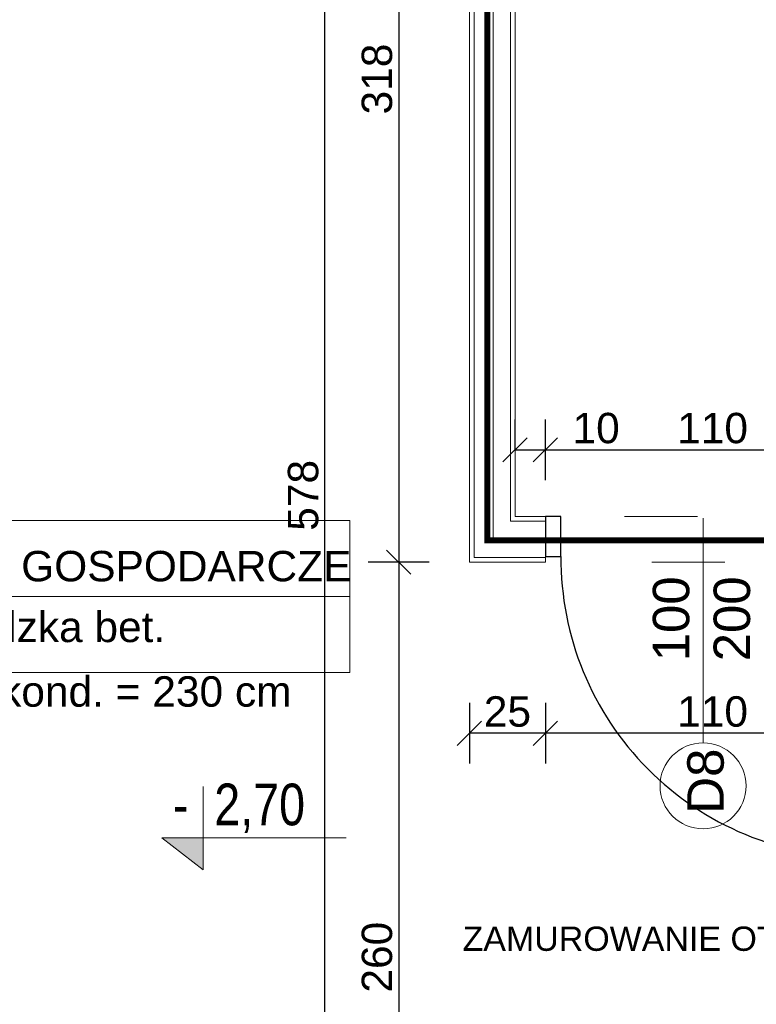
# Model space of a CAD drawing. Header units: millimetres. Extents: x -2720 to 125583, y -8970 to 34912.
# Tile 16 of 105: x 9245 to 9487, y 18570 to 18894. Entities that reach past the tile are written whole.
import ezdxf
from ezdxf import colors
from ezdxf.entities.mleader import LeaderData, LeaderLine
from ezdxf.enums import TextEntityAlignment as Align
from ezdxf.math import Vec2, Vec3

# ---------------------------------------------------------------- set-up
doc = ezdxf.new("R2010")
doc.units = ezdxf.units.MM
doc.linetypes.add('ACAD_ISO02W100', pattern=[15, 12, -3])
doc.linetypes.add('ACAD_ISO03W100', pattern=[30, 12, -18])
for name, color, linetype, lineweight, true_color in [('A_DZIAŁOWA_PROJEKTOWANE', 7, 'Continuous', 18, 0x007cb0), ('A_IZOLEACJA TERMI_PROJEKTOWANA', 7, 'Continuous', 15, 0x0089b6), ('A_PPOŻ', 1, 'ACAD_ISO02W100', 30, 0xff0000)]:
    doc.layers.add(name, color=color, linetype=linetype, lineweight=lineweight, true_color=true_color)
doc.layers.add('A_NIEWIDOCZNE  POMOCNICZE', color=252, linetype='ACAD_ISO03W100', lineweight=5, plot=False)
doc.layers.add('A_OPISY', color=40, linetype='Continuous', lineweight=9)
doc.layers.add('A_WYMIAROWANIE', color=7, linetype='Continuous', lineweight=9)
doc.styles.add('APLUS', font='arial.ttf', dxfattribs={"width": 0.6})
doc.styles.add('ARIAL', font='arial.ttf')
doc.styles.get("Standard").update_dxf_attribs({"font": 'arial.ttf'})
doc.linetypes.add('BATTING', pattern='A,0.0001,-0.1,[134,ltypeshp.shx,S=0.1,R=0,X=-0.1,Y=0],-0.2,[134,ltypeshp.shx,S=0.1,R=180,X=0.1,Y=0],-0.1', length=0.4001)
doc.dimstyles.new('1 do 100', dxfattribs={"dimtxt": 10, "dimasz": 8, "dimexe": 10, "dimexo": 10, "dimgap": 2, "dimtad": 1, "dimdec": 0, "dimtxsty": 'Standard', "dimblk": 'OBLIQUE', "dimcen": 2.5, "dimadec": 0, "dimazin": 0, "dimtfac": 1, "dimtdec": 0, "dimtmove": 0, "dimatfit": 3, "dimldrblk": 'OBLIQUE', "dimfxl": 10, "dimfxlon": 1, "dimarcsym": 0})

# ---------------------------------------------------------------- blocks, each defined once
blk = doc.blocks.new('*U109')
at = {"lineweight": 5}
for p, q in [((-75, -25), (-75, 25)), ((-75, 25), (0, 25)), ((0, 0), (0, 25)), ((0, 25), (152.71, 25)), ((152.71, 25), (152.71, -25)), ((-75, -25), (0, -25)), ((152.71, -25), (0, -25))]:
    blk.add_line(p, q, dxfattribs=at)
at = {"lineweight": 5, "ltscale": 18.5}
for p, q in [((0, 25), (0, -25)), ((-75, 0), (152.71, 0))]:
    blk.add_line(p, q, dxfattribs=at)
at = {"lineweight": 5, "ltscale": 18.5, "insert": (-5, -10.38), "char_height": 10, "attachment_point": 6, "style": 'ARIAL'}
blk.add_mtext('\\A1;m²', dxfattribs=at)
at = {"lineweight": 5, "style": 'ARIAL'}
blk.add_attdef('1NR', text='', height=10, dxfattribs=at).set_placement((-5, 5), align=Align.RIGHT)
blk.add_attdef('2POM', (5, 5), '', height=10, dxfattribs=at)
blk.add_attdef('4PL2', text='', height=10, dxfattribs=at).set_placement((-24.57, -5), align=Align.TOP_RIGHT)
blk.add_attdef('3POS', text='', height=10, dxfattribs=at).set_placement((5, -5), align=Align.TOP_LEFT)
blk = doc.blocks.new('*U8')
blk.add_hatch(color=256).paths.add_polyline_path([(0, 0.1532), (-0.198, 0.1532), (0, 0)])
blk.add_line((0, 0.1532), (0, 0.4))
blk.add_lwpolyline([(0, 0.1532), (0, 0), (-0.198, 0.1532), (0.6852, 0.1532)])
at = {"style": 'APLUS', "width": 0.8}
blk.add_attdef('%%P_0.00', text='', height=0.2, dxfattribs=at).set_placement((-0.1457, 0.1532), align=Align.BOTTOM_LEFT)
blk = doc.blocks.new('_Oblique')
at = {"color": 0, "linetype": 'ByBlock', "lineweight": -2}
blk.add_line((-0.5, -0.5), (0.5, 0.5), dxfattribs=at)
blk = doc.blocks.new('*D162')
at = {"layer": 'A_WYMIAROWANIE', "color": 0, "lineweight": -2, "ltscale": 2, "transparency": 16777216}
for p, q in [((9816.07, 18713.59), (9816.07, 18731.05)), ((9787.97, 18715.66), (9807.97, 18715.66)), ((9797.97, 18700.66), (9797.97, 18715.66)), ((9797.97, 18708.16), (9816.07, 18713.59)), ((9807.97, 18700.66), (9787.97, 18700.66))]:
    blk.add_line(p, q, dxfattribs=at)
at = {"layer": 'Defpoints', "color": 0, "ltscale": 2, "transparency": 16777216}
for p in [(9426.26, 18715.66), (9797.97, 18715.66), (9822.04, 18700.66)]:
    blk.add_point(p, dxfattribs=at)
at = {"layer": 'A_WYMIAROWANIE', "color": 0, "lineweight": -2, "ltscale": 2, "transparency": 16777216, "xscale": 8, "yscale": 8, "zscale": 8}
for p, rotation in [((9797.97, 18715.66), 90), ((9797.97, 18700.66), 270)]:
    blk.add_blockref('_Oblique', p, dxfattribs=dict(at, rotation=rotation))
at = {"layer": 'A_WYMIAROWANIE', "color": 0, "ltscale": 2, "transparency": 16777216, "insert": (9808.97, 18722.32), "char_height": 10, "attachment_point": 5, "rotation": 90}
blk.add_mtext('15', dxfattribs=at)
blk = doc.blocks.new('*D163')
at = {"layer": 'A_WYMIAROWANIE', "color": 0, "lineweight": -2, "ltscale": 2, "transparency": 16777216}
for p, q in [((9355.18, 19026.64), (9335.18, 19026.64)), ((9345.18, 18448.66), (9345.18, 19026.64)), ((9335.18, 18448.66), (9355.18, 18448.66))]:
    blk.add_line(p, q, dxfattribs=at)
at = {"layer": 'Defpoints', "color": 0, "ltscale": 2, "transparency": 16777216}
for p in [(9345.18, 19026.64), (9373.74, 19026.64), (9300.88, 18448.66)]:
    blk.add_point(p, dxfattribs=at)
at = {"layer": 'A_WYMIAROWANIE', "color": 0, "lineweight": -2, "ltscale": 2, "transparency": 16777216, "xscale": 8, "yscale": 8, "zscale": 8}
for p, rotation in [((9345.18, 19026.64), 90), ((9345.18, 18448.66), 270)]:
    blk.add_blockref('_Oblique', p, dxfattribs=dict(at, rotation=rotation))
at = {"layer": 'A_WYMIAROWANIE', "color": 0, "ltscale": 2, "transparency": 16777216, "insert": (9338.07, 18737.65), "char_height": 10, "attachment_point": 5, "rotation": 90}
blk.add_mtext('578', dxfattribs=at)
blk = doc.blocks.new('*D168')
at = {"layer": 'A_WYMIAROWANIE', "color": 0, "lineweight": -2, "ltscale": 2, "transparency": 16777216}
for p, q in [((9492.57, 19029.04), (9512.57, 19029.04)), ((9502.57, 18715.66), (9502.57, 19029.04)), ((9512.57, 18715.66), (9492.57, 18715.66))]:
    blk.add_line(p, q, dxfattribs=at)
at = {"layer": 'Defpoints', "color": 0, "ltscale": 2, "transparency": 16777216}
for p in [(9278.21, 19029.04), (9502.57, 19029.04), (9561.93, 18715.66)]:
    blk.add_point(p, dxfattribs=at)
at = {"layer": 'A_WYMIAROWANIE', "color": 0, "lineweight": -2, "ltscale": 2, "transparency": 16777216, "xscale": 8, "yscale": 8, "zscale": 8}
for p, rotation in [((9502.57, 19029.04), 90), ((9502.57, 18715.66), 270)]:
    blk.add_blockref('_Oblique', p, dxfattribs=dict(at, rotation=rotation))
at = {"layer": 'A_WYMIAROWANIE', "color": 0, "ltscale": 2, "transparency": 16777216, "insert": (9495.46, 18872.35), "char_height": 10, "attachment_point": 5, "rotation": 90}
blk.add_mtext('313', dxfattribs=at)
blk = doc.blocks.new('*D548')
at = {"layer": 'A_WYMIAROWANIE', "color": 0, "lineweight": -2, "ltscale": 2, "transparency": 16777216}
for p, q in [((9417.76, 18669.36), (9417.76, 18649.36)), ((9527.76, 18669.36), (9527.76, 18649.36)), ((9527.76, 18659.36), (9417.76, 18659.36))]:
    blk.add_line(p, q, dxfattribs=at)
at = {"layer": 'Defpoints', "color": 0, "ltscale": 2, "transparency": 16777216}
for p in [(9417.76, 18715.66), (9527.76, 18715.66), (9417.76, 18659.36)]:
    blk.add_point(p, dxfattribs=at)
at = {"layer": 'A_WYMIAROWANIE', "color": 0, "lineweight": -2, "ltscale": 2, "transparency": 16777216, "xscale": 8, "yscale": 8, "zscale": 8, "rotation": 180}
blk.add_blockref('_Oblique', (9417.76, 18659.36), dxfattribs=at)
at = {"layer": 'A_WYMIAROWANIE', "color": 0, "lineweight": -2, "ltscale": 2, "transparency": 16777216, "xscale": 8, "yscale": 8, "zscale": 8}
blk.add_blockref('_Oblique', (9527.76, 18659.36), dxfattribs=at)
at = {"layer": 'A_WYMIAROWANIE', "color": 0, "ltscale": 2, "transparency": 16777216, "insert": (9472.76, 18666.46), "char_height": 10, "attachment_point": 5}
blk.add_mtext('110', dxfattribs=at)
blk = doc.blocks.new('*D549')
at = {"layer": 'A_WYMIAROWANIE', "color": 0, "lineweight": -2, "ltscale": 2, "transparency": 16777216}
for p, q in [((9392.76, 18669.36), (9392.76, 18649.36)), ((9417.76, 18669.36), (9417.76, 18649.36)), ((9417.76, 18659.36), (9392.76, 18659.36))]:
    blk.add_line(p, q, dxfattribs=at)
at = {"layer": 'Defpoints', "color": 0, "ltscale": 2, "transparency": 16777216}
for p in [(9392.76, 18715.66), (9417.76, 18715.66), (9392.76, 18659.36)]:
    blk.add_point(p, dxfattribs=at)
at = {"layer": 'A_WYMIAROWANIE', "color": 0, "lineweight": -2, "ltscale": 2, "transparency": 16777216, "xscale": 8, "yscale": 8, "zscale": 8, "rotation": 180}
blk.add_blockref('_Oblique', (9392.76, 18659.36), dxfattribs=at)
at = {"layer": 'A_WYMIAROWANIE', "color": 0, "lineweight": -2, "ltscale": 2, "transparency": 16777216, "xscale": 8, "yscale": 8, "zscale": 8}
blk.add_blockref('_Oblique', (9417.76, 18659.36), dxfattribs=at)
at = {"layer": 'A_WYMIAROWANIE', "color": 0, "ltscale": 2, "transparency": 16777216, "insert": (9405.26, 18666.46), "char_height": 10, "attachment_point": 5}
blk.add_mtext('25', dxfattribs=at)
blk = doc.blocks.new('*D550')
at = {"layer": 'A_WYMIAROWANIE', "color": 0, "lineweight": -2, "ltscale": 2, "transparency": 16777216}
for p, q in [((9407.76, 18752.63), (9407.76, 18762.63)), ((9417.76, 18742.63), (9417.76, 18762.63)), ((9407.76, 18752.63), (9417.76, 18752.63)), ((9417.76, 18752.63), (9443.11, 18752.63))]:
    blk.add_line(p, q, dxfattribs=at)
at = {"layer": 'Defpoints', "color": 0, "ltscale": 2, "transparency": 16777216}
for p in [(9417.76, 18752.63), (9407.76, 18745.09), (9417.76, 18730.66)]:
    blk.add_point(p, dxfattribs=at)
at = {"layer": 'A_WYMIAROWANIE', "color": 0, "lineweight": -2, "ltscale": 2, "transparency": 16777216, "xscale": 8, "yscale": 8, "zscale": 8, "rotation": 180}
blk.add_blockref('_Oblique', (9407.76, 18752.63), dxfattribs=at)
at = {"layer": 'A_WYMIAROWANIE', "color": 0, "lineweight": -2, "ltscale": 2, "transparency": 16777216, "xscale": 8, "yscale": 8, "zscale": 8}
blk.add_blockref('_Oblique', (9417.76, 18752.63), dxfattribs=at)
at = {"layer": 'A_WYMIAROWANIE', "color": 0, "ltscale": 2, "transparency": 16777216, "insert": (9434.44, 18759.73), "char_height": 10, "attachment_point": 5}
blk.add_mtext('10', dxfattribs=at)
blk = doc.blocks.new('*D551')
at = {"layer": 'A_WYMIAROWANIE', "color": 0, "lineweight": -2, "ltscale": 2, "transparency": 16777216}
for p, q in [((9417.76, 18742.63), (9417.76, 18762.63)), ((9527.76, 18742.63), (9527.76, 18762.63)), ((9417.76, 18752.63), (9527.76, 18752.63))]:
    blk.add_line(p, q, dxfattribs=at)
at = {"layer": 'Defpoints', "color": 0, "ltscale": 2, "transparency": 16777216}
for p in [(9527.76, 18752.63), (9417.76, 18730.66), (9527.76, 18729.16)]:
    blk.add_point(p, dxfattribs=at)
at = {"layer": 'A_WYMIAROWANIE', "color": 0, "lineweight": -2, "ltscale": 2, "transparency": 16777216, "xscale": 8, "yscale": 8, "zscale": 8, "rotation": 180}
blk.add_blockref('_Oblique', (9417.76, 18752.63), dxfattribs=at)
at = {"layer": 'A_WYMIAROWANIE', "color": 0, "lineweight": -2, "ltscale": 2, "transparency": 16777216, "xscale": 8, "yscale": 8, "zscale": 8}
blk.add_blockref('_Oblique', (9527.76, 18752.63), dxfattribs=at)
at = {"layer": 'A_WYMIAROWANIE', "color": 0, "ltscale": 2, "transparency": 16777216, "insert": (9472.76, 18759.73), "char_height": 10, "attachment_point": 5}
blk.add_mtext('110', dxfattribs=at)
blk = doc.blocks.new('*D553')
at = {"layer": 'A_WYMIAROWANIE', "color": 0, "lineweight": -2, "ltscale": 2, "transparency": 16777216}
for p, q in [((9379.48, 19033.66), (9359.48, 19033.66)), ((9369.48, 19033.66), (9369.48, 18715.66)), ((9379.48, 18715.66), (9359.48, 18715.66))]:
    blk.add_line(p, q, dxfattribs=at)
at = {"layer": 'Defpoints', "color": 0, "ltscale": 2, "transparency": 16777216}
for p in [(9392.76, 19033.66), (9369.48, 18715.66), (9392.76, 18715.66)]:
    blk.add_point(p, dxfattribs=at)
at = {"layer": 'A_WYMIAROWANIE', "color": 0, "lineweight": -2, "ltscale": 2, "transparency": 16777216, "xscale": 8, "yscale": 8, "zscale": 8}
for p, rotation in [((9369.48, 19033.66), 90), ((9369.48, 18715.66), 270)]:
    blk.add_blockref('_Oblique', p, dxfattribs=dict(at, rotation=rotation))
at = {"layer": 'A_WYMIAROWANIE', "color": 0, "ltscale": 2, "transparency": 16777216, "insert": (9362.37, 18874.66), "char_height": 10, "attachment_point": 5, "rotation": 90}
blk.add_mtext('318', dxfattribs=at)
blk = doc.blocks.new('*D554')
at = {"layer": 'A_WYMIAROWANIE', "color": 0, "lineweight": -2, "ltscale": 2, "transparency": 16777216}
for p, q in [((9379.48, 18715.66), (9359.48, 18715.66)), ((9369.48, 18715.66), (9369.48, 18455.66)), ((9359.48, 18455.66), (9379.48, 18455.66))]:
    blk.add_line(p, q, dxfattribs=at)
at = {"layer": 'Defpoints', "color": 0, "ltscale": 2, "transparency": 16777216}
for p in [(9392.76, 18715.66), (9313.09, 18455.66), (9369.48, 18455.66)]:
    blk.add_point(p, dxfattribs=at)
at = {"layer": 'A_WYMIAROWANIE', "color": 0, "lineweight": -2, "ltscale": 2, "transparency": 16777216, "xscale": 8, "yscale": 8, "zscale": 8}
for p, rotation in [((9369.48, 18715.66), 90), ((9369.48, 18455.66), 270)]:
    blk.add_blockref('_Oblique', p, dxfattribs=dict(at, rotation=rotation))
at = {"layer": 'A_WYMIAROWANIE', "color": 0, "ltscale": 2, "transparency": 16777216, "insert": (9362.38, 18585.66), "char_height": 10, "attachment_point": 5, "rotation": 90}
blk.add_mtext('260', dxfattribs=at)

msp = doc.modelspace()

# ---------------------------------------------------------------- linework, layer by layer
at = {"color": 144}
msp.add_lwpolyline([(9417.76, 18730.66), (9417.76, 18717.55), (9422.86, 18717.55), (9422.86, 18730.66), (9417.76, 18730.66)], dxfattribs=at)
msp.add_arc((9521.23, 18716.94), 98.37, 179.6452, 270.0011, dxfattribs=at)
at = {"layer": 'A_DZIAŁOWA_PROJEKTOWANE', "ltscale": 2}
msp.add_line((9417.76, 18730.66), (9417.76, 18715.66), dxfattribs=at)
for points in [[(9417.76, 18715.66), (9392.76, 18715.66), (9392.76, 19033.66)], [(9417.76, 18717.16), (9394.26, 18717.16), (9394.26, 19033.66)], [(9417.76, 18729.16), (9406.26, 18729.16), (9406.26, 19033.66)], [(9417.76, 18730.66), (9407.76, 18730.66), (9407.76, 19033.66)], [(9417.76, 18730.66), (9407.76, 18730.66), (9407.76, 19033.66)]]:
    msp.add_lwpolyline(points, dxfattribs=at)
at = {"layer": 'A_IZOLEACJA TERMI_PROJEKTOWANA', "linetype": 'BATTING', "ltscale": 14}
msp.add_lwpolyline([(9418.76, 18723.41), (9400.51, 18723.41), (9400.51, 19033.66)], dxfattribs=at)
at = {"layer": 'A_NIEWIDOCZNE  POMOCNICZE', "ltscale": 2}
msp.add_lwpolyline([(9567.76, 18715.66), (9567.76, 18455.66), (9274.26, 18455.66), (9274.26, 18473.16), (9094.76, 18473.16), (9094.76, 19033.66), (9392.76, 19026.16), (9392.76, 18715.66), (9567.76, 18715.66)], dxfattribs=at)
msp.add_lwpolyline([(9407.76, 19033.66), (9887.76, 19033.66), (9887.76, 18730.66), (9407.76, 18730.66)], close=True, dxfattribs=at)
at = {"layer": 'A_OPISY', "color": 144, "true_color": 0x007cb0, "transparency": 33554559}
msp.add_line((9469.63, 18730.17), (9469.63, 18656.2), dxfattribs=at)
msp.add_circle((9469.63, 18642.05), 14.15, dxfattribs=at)
at = {"layer": 'A_PPOŻ', "linetype": 'ACAD_ISO03W100', "ltscale": 2, "const_width": 2}
msp.add_lwpolyline([(9582.76, 18715.66), (9582.76, 18722.83), (9398.68, 18722.83), (9398.68, 19041.21), (9895.58, 19041.21), (9895.58, 18715.66)], dxfattribs=at)

# ---------------------------------------------------------------- block references
at = {"layer": 'A_OPISY'}
msp.add_blockref('*U109', (9200.68, 18704.36), dxfattribs=at).add_auto_attribs({'1NR': '-102', '2POM': 'POM. GOSPODARCZE', '3POS': 'posadzka bet.', '4PL2': '21,35'})
at = {"layer": 'A_OPISY', "transparency": 33554687, "xscale": 68.67492864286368, "yscale": 68.67492864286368, "zscale": 68.67492864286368, "rotation": 1.435389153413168e-05}
msp.add_blockref('*U8', (9305.15, 18614.42), dxfattribs=at).add_auto_attribs({'%%P_0.00': '-  2,70'})

# ---------------------------------------------------------------- texts
at = {"layer": 'A_OPISY', "color": 144, "true_color": 0x007cb0, "transparency": 33554559, "char_height": 12, "attachment_point": 5, "rotation": 90}
for s, insert in [('100\\P200', (9469.18, 18697.01)), ('D8', (9470.51, 18643.6))]:
    msp.add_mtext_dynamic_manual_height_columns(s, width=44.3905, gutter_width=12.5, heights=[0], dxfattribs=dict(at, insert=insert))
at = {"layer": 'A_OPISY', "insert": (9128.87, 18678.11), "char_height": 10, "attachment_point": 1}
msp.add_mtext_dynamic_manual_height_columns('H pom. w świetle kond. = 230 cm', width=254.3544, gutter_width=0, heights=[12.82], dxfattribs=at)

# ---------------------------------------------------------------- dimensions: what is measured, and where the dimension line sits
at = {"layer": 'A_WYMIAROWANIE', "ltscale": 2}
dim = msp.add_linear_dim(base=(9369.48, 18715.66), p1=(9392.76, 19033.66), p2=(9392.76, 18715.66), angle=90, dimstyle='1 do 100', dxfattribs=at)
dim.commit()
dim.dimension.update_dxf_attribs({"geometry": '*D553', "text_midpoint": (9362.37, 18874.66)})
for base, p1, p2, picture, middle in [((9502.57, 19029.04), (9561.93, 18715.66), (9278.21, 19029.04), '*D168', (9495.46, 18872.35)), ((9345.18, 19026.64), (9300.88, 18448.66), (9373.74, 19026.64), '*D163', (9338.07, 18737.65)), ((9797.97, 18715.66), (9822.04, 18700.66), (9426.26, 18715.66), '*D162', (9808.97, 18715.59)), ((9369.48, 18455.66), (9392.76, 18715.66), (9313.09, 18455.66), '*D554', (9362.38, 18585.66))]:
    dim = msp.add_linear_dim(base=base, p1=p1, p2=p2, angle=90, dimstyle='1 do 100', override={"dimtmove": 1}, dxfattribs=at)
    dim.commit()
    dim.dimension.update_dxf_attribs({"geometry": picture, "text_midpoint": middle})
dim = msp.add_linear_dim(base=(9417.76, 18752.63), p1=(9407.76, 18745.09), p2=(9417.76, 18730.66), dimstyle='1 do 100', dxfattribs=at)
dim.commit()
dim.dimension.update_dxf_attribs({"geometry": '*D550', "text_midpoint": (9434.44, 18759.73)})
for base, p1, p2, picture, middle in [((9527.76, 18752.63), (9417.76, 18730.66), (9527.76, 18729.16), '*D551', (9472.76, 18759.73)), ((9392.76, 18659.36), (9417.76, 18715.66), (9392.76, 18715.66), '*D549', (9405.26, 18666.46)), ((9417.76, 18659.36), (9527.76, 18715.66), (9417.76, 18715.66), '*D548', (9472.76, 18666.46))]:
    dim = msp.add_linear_dim(base=base, p1=p1, p2=p2, dimstyle='1 do 100', override={"dimtmove": 1}, dxfattribs=at)
    dim.commit()
    dim.dimension.update_dxf_attribs({"geometry": picture, "text_midpoint": middle})

# ---------------------------------------------------------------- leaders
at = {"layer": 'A_DZIAŁOWA_PROJEKTOWANE', "ltscale": 2}
ml = msp.add_multileader_mtext('Standard', dxfattribs=at)
ml.set_content('ZAMUROWANIE OTWORU', color=256)
ml.set_leader_properties()
ml.build(insert=Vec2(0, 0))
ml.multileader.update_dxf_attribs({"arrow_head_size": 8})
ctx = ml.context
ctx.base_point, ctx.char_height, ctx.arrow_head_size, ctx.plane_origin = Vec3(9388.49, 18591.68), 8, 8, Vec3(9572.19, 18629.53)
notes = []
notes.append((ctx, [(0, (1, 1, 0), (9538.43, 18591.68), (-1, 0), 8, [(0, [(9572.19, 18629.53)], 0, [])])]))
ctx.mtext.insert, ctx.mtext.width, ctx.mtext.flow_direction = Vec3(9390.49, 18595.75), 299.0128, 5
for ctx, leaders in notes:
    for number, flags, end, landing, length, lines in leaders:
        leader = LeaderData()
        leader.index, (leader.has_last_leader_line, leader.has_dogleg_vector, leader.attachment_direction) = number, flags
        leader.last_leader_point, leader.dogleg_vector, leader.dogleg_length = Vec3(end), Vec3(landing), length
        for number, points, colour, breaks in lines:
            line = LeaderLine()
            line.index, line.vertices, line.color, line.breaks = number, Vec3.list(points), colors.encode_raw_color(colour), breaks
            leader.lines.append(line)
        ctx.leaders.append(leader)

doc.saveas('drawing.dxf')
